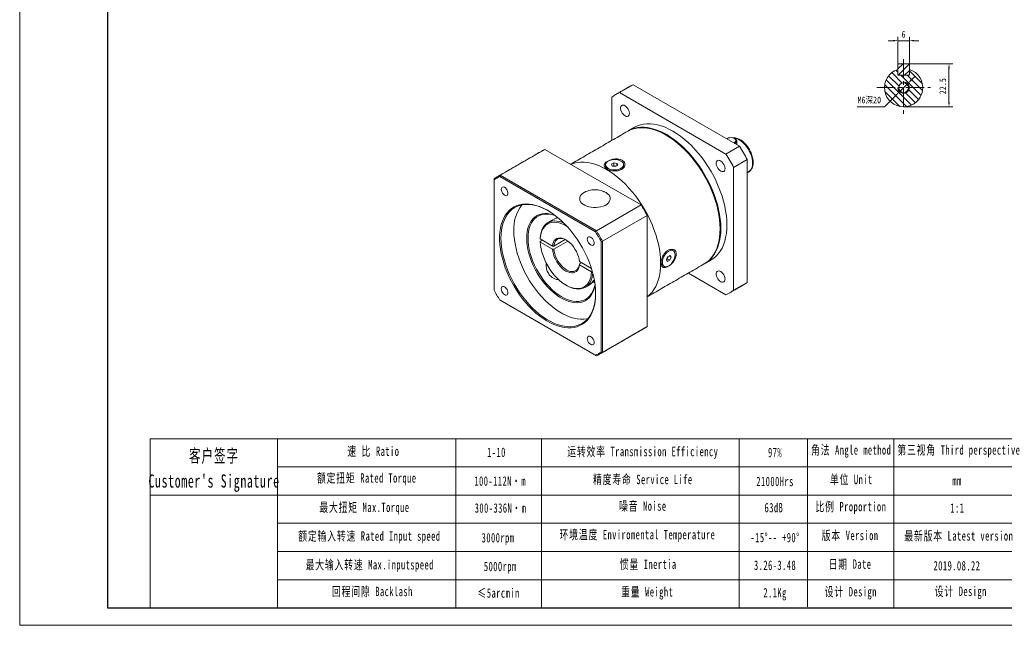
# Model space of a CAD drawing. Header units: millimetres. Extents: x -130 to 642, y -123 to 423.
# Tile 1 of 3: x -130 to 385, y -123 to 193. Entities that reach past the tile are written whole.
import ezdxf

# ---------------------------------------------------------------- set-up
doc = ezdxf.new("R2010")
doc.units = ezdxf.units.MM
doc.header["$LTSCALE"] = 1.5
doc.linetypes.add('CENTER', pattern=[10.16, 6.35, -1.27, 1.27, -1.27])
doc.layers.get('0').update_dxf_attribs({"lineweight": 18})
for name, color, linetype, lineweight in [('3中心线层', 1, 'CENTER', 18), ('5剖面线层', 2, 'Continuous', 18), ('7标注层', 4, 'Continuous', 18), ('SLD-0', 7, 'Continuous', 18), ('图框_外框线', 7, 'Continuous', 18)]:
    doc.layers.add(name, color=color, linetype=linetype, lineweight=lineweight)
doc.styles.add('TH_GBDIM', font='txt', dxfattribs={"width": 0.8})
doc.styles.add('标准', font='txt', dxfattribs={"width": 0.667})
doc.dimstyles.new('TH_GBDIM', dxfattribs={"dimtxt": 3.5, "dimasz": 2.5, "dimexe": 2, "dimexo": 0, "dimgap": 1.5, "dimtad": 1, "dimdec": 1, "dimdsep": 46, "dimtxsty": 'TH_GBDIM', "dimcen": 2.5, "dimdle": 5, "dimclrd": 4, "dimclre": 4, "dimclrt": 3, "dimadec": 0, "dimazin": 2, "dimtfac": 0.714286, "dimtdec": 1, "dimtmove": 0, "dimatfit": 3, "dimfxl": 1, "dimtolj": 1, "dimarcsym": 0})

# ---------------------------------------------------------------- blocks, each defined once
blk = doc.blocks.new('*X8')
at = {"layer": '7标注层', "transparency": 16777216}
for points in [[(326.7, 182.76), (326.7, 181.92), (329.2, 182.34)], [(337.7, 182.76), (337.7, 181.92), (335.2, 182.34)]]:
    blk.add_hatch(color=4, dxfattribs=at).paths.add_polyline_path(points, flags=0)
at = {"layer": '7标注层', "color": 4, "transparency": 16777216}
for p, q in [((326.7, 182.34), (324.2, 182.34)), ((329.2, 169.9), (329.2, 184.34)), ((329.2, 182.34), (335.2, 182.34)), ((335.2, 169.9), (335.2, 184.34)), ((337.7, 182.34), (340.2, 182.34))]:
    blk.add_line(p, q, dxfattribs=at)
at = {"layer": '7标注层', "color": 3, "transparency": 16777216, "insert": (332.2, 185.59), "char_height": 3.5, "width": 3.1733, "attachment_point": 5, "style": 'TH_GBDIM'}
blk.add_mtext('6', dxfattribs=at)
blk = doc.blocks.new('*X9')
at = {"layer": '7标注层', "transparency": 16777216}
for points in [[(355.5, 167.8), (356.34, 167.8), (355.92, 170.3)], [(355.5, 150.3), (356.34, 150.3), (355.92, 147.8)]]:
    blk.add_hatch(color=4, dxfattribs=at).paths.add_polyline_path(points, flags=0)
at = {"layer": '7标注层', "color": 4, "transparency": 16777216}
for p, q in [((334.8, 170.3), (357.92, 170.3)), ((355.92, 167.8), (355.92, 150.3)), ((332.2, 147.8), (357.92, 147.8))]:
    blk.add_line(p, q, dxfattribs=at)
at = {"layer": '7标注层', "color": 3, "transparency": 16777216, "insert": (352.67, 158.55), "char_height": 3.5, "width": 15.0267, "attachment_point": 5, "rotation": 90, "style": 'TH_GBDIM'}
blk.add_mtext('22.5', dxfattribs=at)
blk = doc.blocks.new('*X30')
at = {"layer": '7标注层', "transparency": 16777216}
for points in [[(335.81, 161.97), (336.39, 161.38), (334.33, 159.91)], [(328, 154.22), (328.59, 153.63), (330.07, 155.69)]]:
    blk.add_hatch(color=4, dxfattribs=at).paths.add_polyline_path(points, flags=0)
at = {"layer": '7标注层', "color": 4, "transparency": 16777216}
for p, q in [((334.33, 159.91), (330.07, 155.69)), ((336.1, 161.68), (337.87, 163.44)), ((322.13, 147.8), (328.3, 153.92)), ((307.93, 147.8), (322.13, 147.8))]:
    blk.add_line(p, q, dxfattribs=at)
at = {"layer": '7标注层', "color": 3, "transparency": 16777216, "insert": (314.28, 151.19), "char_height": 3.5, "width": 23.3956, "attachment_point": 5, "style": 'TH_GBDIM'}
blk.add_mtext('M6深20', dxfattribs=at)

msp = doc.modelspace()

# ---------------------------------------------------------------- hatches: boundary and pattern name
at = {"layer": '5剖面线层'}
h = msp.add_hatch(dxfattribs=at)
h.set_pattern_fill('ANSI31', color=256, style=0, pattern_type=0)
h.set_pattern_definition([(45, (0, 0), (-1.683798, 1.683798), [])])
h.paths.add_polyline_path([(332.198693, 164.300317), (334.798693, 164.300317), (335.198693, 164.700317), (335.198693, 167.383323), (335.198693, 169.900317), (334.798693, 170.300317), (332.198693, 170.300317)], flags=0)
h.paths.add_polyline_path([(332.198693, 170.300317), (329.598693, 170.300317), (329.198693, 169.900317), (329.198693, 164.700317), (329.598693, 164.300317), (332.198693, 164.300317)], flags=0)
h = msp.add_hatch(dxfattribs=at)
h.set_pattern_fill('ANSI31', color=256, style=0, pattern_type=0)
h.set_pattern_definition([(135, (0, 0), (-1.683798, -1.683798), [])])
edge = h.paths.add_edge_path(flags=0)
edge.add_line((335.198693, 157.800317), (342.198693, 157.800317))
edge.add_arc((332.198693, 157.800317), 10.000001, 0.00000295, 72.54238789)
edge.add_line((335.198694, 167.339709), (335.198693, 164.300317))
edge.add_line((335.198693, 164.300317), (332.198693, 164.300317))
edge.add_line((332.198693, 164.300317), (332.198693, 160.800317))
edge.add_arc((332.198693, 157.800317), 3, 0, 89.99999966, ccw=False)
edge = h.paths.add_edge_path(flags=0)
edge.add_arc((332.198693, 157.800317), 3, -89.99999966, 0, ccw=False)
edge.add_line((332.198693, 154.800317), (332.198693, 147.800317))
edge.add_arc((332.198693, 157.800317), 10, 270.00000034, 360)
edge.add_line((342.198693, 157.800317), (335.198693, 157.800317))
edge = h.paths.add_edge_path(flags=0)
edge.add_line((329.198693, 157.800317), (322.198693, 157.800317))
edge.add_arc((332.198693, 157.800317), 10, 180.00000034, 269.99999966)
edge.add_line((332.198693, 147.800317), (332.198693, 154.800317))
edge.add_arc((332.198693, 157.800317), 3, 180, 269.99999966, ccw=False)
edge = h.paths.add_edge_path(flags=0)
edge.add_arc((332.198693, 157.800317), 2.5, 90.00000034, 180, ccw=False)
edge.add_line((332.198693, 160.300317), (332.198693, 164.300317))
edge.add_line((332.198693, 164.300317), (329.198693, 164.300317))
edge.add_line((329.198693, 164.300317), (329.198693, 167.339709))
edge.add_arc((332.198694, 157.800317), 10.000001, 107.45760608, 179.99999705)
edge.add_line((322.198693, 157.800317), (329.698693, 157.800317))
edge = h.paths.add_edge_path(flags=0)
edge.add_line((332.198693, 160.800317), (332.198693, 160.300317))
edge.add_arc((332.198693, 157.800317), 2.5, 0, 89.99999966, ccw=False)
edge.add_line((334.698693, 157.800317), (335.198693, 157.800317))
edge.add_arc((332.198693, 157.800317), 3, 0.00000034, 89.99999966)
edge = h.paths.add_edge_path(flags=0)
edge.add_line((335.198693, 157.800317), (334.698693, 157.800317))
edge.add_arc((332.198693, 157.800317), 2.5, 270.00000034, 359.99999966, ccw=False)
edge.add_line((332.198693, 155.300317), (332.198693, 154.800317))
edge.add_arc((332.198693, 157.800317), 3, 270.00000034, 360)
edge = h.paths.add_edge_path(flags=0)
edge.add_line((329.698693, 157.800317), (329.198693, 157.800317))
edge.add_arc((332.198693, 157.800317), 3, 180.00000034, 269.99999966)
edge.add_line((332.198693, 154.800317), (332.198693, 155.300317))
edge.add_arc((332.198693, 157.800317), 2.5, 180, 269.99999966, ccw=False)

# ---------------------------------------------------------------- linework, layer by layer
at = {"color": 7, "linetype": 'Continuous', "lineweight": 15}
for p, q in [((329.598693, 170.300317), (329.198693, 169.900317)), ((329.198693, 164.700317), (329.198693, 169.900317)), ((329.598693, 170.300317), (334.798693, 170.300317)), ((335.198693, 169.900317), (334.798693, 170.300317)), ((335.198693, 169.900317), (335.198693, 164.700317)), ((329.198693, 167.383323), (329.198693, 164.300317)), ((329.198693, 164.700317), (329.598693, 164.300317)), ((334.798693, 164.300317), (335.198693, 164.700317)), ((335.198693, 164.300317), (335.198693, 167.383323)), ((335.198693, 164.300317), (329.198693, 164.300317)), ((329.598693, 164.300317), (334.798693, 164.300317)), ((183.75986, 155.226082), (190.830928, 159.308123)), ((183.75986, 155.226082), (239.348752, 123.135298)), ((190.830928, 159.308123), (246.41982, 127.217339)), ((179.734502, 130.253941), (179.734502, 152.901537)), ((240.12142, 131.257219), (239.771601, 131.055273)), ((243.448556, 128.932612), (243.798375, 129.134558)), ((244.081217, 128.64466), (243.798375, 129.134558)), ((244.959898, 129.869272), (244.959898, 128.060134)), ((121.378282, 112.045953), (144.712803, 125.516685)), ((169.835004, 111.013947), (144.712803, 125.516685)), ((246.41982, 127.217339), (239.348752, 123.135298)), ((244.081217, 128.64466), (244.014288, 128.606022)), ((244.081217, 128.64466), (244.081217, 128.567384)), ((179.475682, 117.804004), (180.700426, 118.511034)), ((180.700426, 118.511034), (182.373458, 118.252243)), ((180.700426, 116.959604), (180.700426, 118.511034)), ((243.374112, 116.163172), (250.44518, 120.245212)), ((250.44518, 120.245212), (250.44518, 56.05321)), ((176.433713, 117.545212), (176.433713, 116.822572)), ((179.923969, 116.838183), (179.475682, 117.804004)), ((181.597002, 116.579392), (179.923969, 116.838183)), ((180.370455, 116.769116), (180.700426, 116.959604)), ((180.700426, 116.959604), (181.536942, 116.830209)), ((181.536942, 116.830209), (181.926972, 116.769877)), ((182.821746, 117.286422), (181.597002, 116.579392)), ((182.373458, 118.252243), (182.821746, 117.286422)), ((182.373458, 117.02763), (182.373458, 118.252243)), ((185.863714, 117.545212), (185.863714, 116.822572)), ((243.374112, 116.163172), (243.374112, 51.97117)), ((251.141135, 113.7435), (251.202129, 113.777863)), ((118.216212, 110.219935), (118.216212, 109.656179)), ((118.216212, 109.656179), (118.216212, 51.946898)), ((171.134425, 82.505866), (121.159432, 111.355816)), ((121.378282, 112.045953), (171.622685, 83.040476)), ((194.957206, 96.511209), (169.835004, 111.013947)), ((194.957206, 96.511209), (171.622685, 83.040476)), ((150.90369, 90.393455), (150.824612, 89.651784)), ((174.784755, 77.563611), (198.119276, 91.034343)), ((198.119276, 62.024151), (198.119276, 91.034343)), ((142.275983, 77.5253), (143.336872, 78.137738)), ((148.657245, 75.066353), (142.276461, 78.749901)), ((149.366229, 75.06527), (155.340402, 78.514087)), ((156.717474, 77.675972), (149.366229, 73.432188)), ((174.077647, 19.698778), (174.077647, 77.408059)), ((174.784755, 77.563611), (174.784755, 19.543227)), ((142.276461, 77.116819), (148.657245, 73.433271)), ((169.0605, 63.287804), (162.728492, 66.943194)), ((208.208241, 67.848387), (208.820613, 69.426713)), ((208.820613, 66.977091), (208.208241, 67.848387)), ((208.701855, 68.459708), (208.371414, 68.268949)), ((209.00804, 69.248871), (208.701855, 68.459708)), ((208.701855, 68.459708), (210.045358, 67.684121)), ((208.820613, 69.426713), (210.045358, 70.133743)), ((210.045358, 67.684121), (208.820613, 66.977091)), ((209.151054, 69.617473), (209.00804, 69.248871)), ((209.596896, 69.874853), (210.65773, 69.262447)), ((210.045358, 70.133743), (210.65773, 69.262447)), ((210.65773, 69.262447), (210.045358, 67.684121)), ((162.726618, 65.7194), (163.787506, 66.331838)), ((162.728492, 65.310113), (169.109277, 61.626564)), ((198.119276, 33.01396), (198.119276, 62.024151)), ((170.046321, 57.002521), (170.565172, 57.302047)), ((239.348752, 49.646625), (219.73258, 60.9708)), ((170.072118, 56.258354), (170.795178, 55.936655)), ((250.44518, 56.05321), (243.374112, 51.97117)), ((121.159432, 46.849092), (171.134425, 17.999142)), ((171.622685, 17.71721), (121.378282, 46.722686)), ((198.119276, 33.01396), (174.784755, 19.543227))]:
    msp.add_line(p, q, dxfattribs=at)
for p, q in [((4.982018, -25.595013), (4.982018, -113.848191)), ((98.135635, -25.595013), (98.135635, -113.848191))]:
    msp.add_line(p, q)
for points in [[(188.852403, 144.41096), (188.780203, 143.792677), (188.568144, 143.296603), (188.229547, 142.953905), (187.785688, 142.78612), (187.264458, 142.803789), (186.698605, 143.005801), (186.123685, 143.379463), (185.575823, 143.901298), (185.089443, 144.538515), (184.695107, 145.251076), (184.417588, 145.994211), (184.274331, 146.721221), (184.274331, 147.38643), (184.417588, 147.948039), (184.695107, 148.370757), (185.089443, 148.628028), (185.575823, 148.703682), (186.123685, 148.592967), (186.698605, 148.302844), (187.264458, 147.851535), (187.785688, 147.267405), (188.229547, 146.587149), (188.568144, 145.853516), (188.780203, 145.112604), (188.852403, 144.41096)], [(228.017146, 65.753378), (228.018772, 65.754316), (229.394598, 66.666511), (230.661496, 67.750579), (231.813014, 69.000998), (232.843282, 70.411393), (233.74705, 71.974581), (234.519711, 73.682596), (235.157331, 75.526731), (235.656658, 77.497591), (236.01515, 79.585133), (236.230977, 81.778719), (236.303043, 84.067171), (236.230977, 86.438828), (236.01515, 88.881603), (235.656658, 91.38305), (235.157331, 93.930421), (234.519711, 96.510737), (233.74705, 99.110847), (232.843282, 101.717502), (231.813014, 104.317421), (230.661496, 106.897353), (229.394598, 109.444152), (228.018772, 111.94484), (226.54103, 114.386675), (224.968903, 116.757214), (223.310403, 119.044376), (221.57398, 121.236507), (219.768482, 123.322436), (217.903111, 125.291534), (215.987371, 127.133766), (214.031026, 128.839744), (212.044043, 130.400777), (210.036548, 131.80891), (208.018771, 133.056967), (206.000995, 134.138585), (203.993499, 135.048256), (202.006516, 135.781346), (200.050172, 136.334115), (198.134431, 136.70375), (196.269061, 136.888364), (194.463563, 136.887017), (192.727141, 136.699717), (191.068639, 136.32742), (189.496514, 135.772019), (188.020397, 135.037287)], [(188.197956, 135.137985), (188.372326, 135.240451), (189.850068, 135.976121), (191.422193, 136.531522), (193.080695, 136.90382), (194.817118, 137.091119), (196.622615, 137.092466), (198.487986, 136.907852), (200.403726, 136.538218), (202.360071, 135.985448), (204.347053, 135.252359), (206.354549, 134.342688), (208.372325, 133.261069), (210.390102, 132.013012), (212.397597, 130.604879), (214.38458, 129.043847), (216.340925, 127.337868), (218.256665, 125.495637), (220.122036, 123.526539), (221.927534, 121.440609), (223.663957, 119.248478), (225.322457, 116.961316), (226.894584, 114.590777), (228.372326, 112.148942), (229.748152, 109.648254), (231.01505, 107.101456), (232.166568, 104.521523), (233.196836, 101.921605), (234.100604, 99.314949), (234.873265, 96.714839), (235.510885, 94.134524), (236.010212, 91.587153), (236.368704, 89.085705), (236.584531, 86.64293), (236.656597, 84.271273)], [(191.555931, 137.078307), (193.032048, 137.813039), (194.604173, 138.36844), (196.262675, 138.740738), (197.999098, 138.928038), (199.804595, 138.929384), (201.669966, 138.744771), (203.585706, 138.375136), (205.542051, 137.822366), (207.529034, 137.089277), (209.536529, 136.179606), (211.554305, 135.097987), (213.572083, 133.84993), (215.579577, 132.441797), (217.56656, 130.880765), (219.522906, 129.174786), (221.438645, 127.332555), (223.304017, 125.363457), (225.109514, 123.277527), (226.845937, 121.085396), (228.504438, 118.798234), (230.076565, 116.427695), (231.554306, 113.98586), (232.930132, 111.485172), (234.197031, 108.938374), (235.348548, 106.358441), (236.378816, 103.758523), (237.282584, 101.151867), (238.055245, 98.551757), (238.692865, 95.971442), (239.192192, 93.424071), (239.550684, 90.922623), (239.766512, 88.479848), (239.838577, 86.108191)], [(243.798375, 129.134558), (244.241862, 129.47656), (244.500477, 129.876838), (244.553273, 130.302965), (244.395968, 130.720417), (244.041304, 131.095373), (243.518018, 131.397459), (242.868505, 131.602202), (242.145379, 131.693012), (241.407226, 131.662534), (240.713849, 131.513239), (240.12142, 131.257219)], [(253.273604, 118.356311), (253.20163, 119.559919), (252.987176, 120.822123), (252.634605, 122.11723), (252.151097, 123.418873), (251.546492, 124.700556), (250.8331, 125.936187), (250.025444, 127.100612), (249.139963, 128.170127), (248.194686, 129.122959), (247.208853, 129.939712), (246.202536, 130.603759), (245.196218, 131.101582), (244.210386, 131.423047), (243.265108, 131.561608), (243.016933, 131.567194)], [(244.081561, 131.093684), (244.557973, 130.735203), (244.857675, 130.317511), (244.959898, 129.869272), (244.857677, 129.421034), (244.557971, 129.003339), (244.081217, 128.64466)], [(205.190345, 66.106192), (205.118279, 68.477849), (204.902451, 70.920624), (204.54396, 73.422072), (204.044633, 75.969443), (203.407013, 78.549758), (202.634352, 81.149868), (201.730584, 83.756524), (200.700316, 86.356442), (199.548798, 88.936375), (198.281899, 91.483173), (196.906073, 93.983861), (195.428332, 96.425697), (193.856205, 98.796235), (192.197705, 101.083397), (190.461282, 103.275528), (188.655784, 105.361458), (186.790413, 107.330556), (184.874673, 109.172787), (182.918327, 110.878766), (180.931344, 112.439798), (178.92385, 113.847931), (176.906073, 115.095988), (174.888296, 116.177607), (172.880801, 117.087278), (170.893818, 117.820367), (168.937473, 118.373137), (167.021733, 118.742772), (165.156362, 118.927385), (163.350865, 118.926039), (161.614443, 118.738739), (159.955941, 118.366442), (158.383816, 117.81104), (158.199089, 117.731219)], [(198.119277, 48.584594), (198.281899, 48.705533), (199.548798, 49.789601), (200.700316, 51.040019), (201.730584, 52.450415), (202.634352, 54.013602), (203.407013, 55.721618), (204.044633, 57.565753), (204.54396, 59.536613), (204.902451, 61.624155), (205.118279, 63.817741), (205.190345, 66.106192), (205.118279, 68.477849), (204.902451, 70.920624), (204.54396, 73.422072), (204.044633, 75.969443), (203.407013, 78.549758), (202.634352, 81.149868), (201.730584, 83.756524), (200.700316, 86.356442), (199.548798, 88.936375), (198.281899, 91.483173), (196.906073, 93.983861), (195.428332, 96.425697), (193.856205, 98.796235), (192.197705, 101.083397), (190.461282, 103.275528), (188.655784, 105.361458), (186.790413, 107.330556), (184.874673, 109.172787), (182.918327, 110.878766), (180.931344, 112.439798), (178.92385, 113.847931), (176.906073, 115.095988), (174.888296, 116.177607), (172.880801, 117.087278), (170.893818, 117.820367), (168.937473, 118.373137), (167.021733, 118.742772), (165.156362, 118.927385), (163.350865, 118.926039), (161.614443, 118.738739), (159.955941, 118.366442), (158.383816, 117.81104), (158.199089, 117.731219)], [(182.369045, 114.916048), (183.289279, 115.119971), (184.11596, 115.42989), (184.812957, 115.832258), (185.34981, 116.30949), (185.703054, 116.84073), (185.857252, 117.402758), (185.805664, 117.971013), (185.550546, 118.520658), (185.103045, 119.027672), (184.482722, 119.469895), (183.716687, 119.828), (182.838419, 120.086336), (181.886302, 120.233613), (180.90195, 120.263393), (179.928382, 120.174377), (179.008149, 119.970453), (178.181468, 119.660535), (177.484471, 119.258167), (176.947618, 118.780934), (176.594373, 118.249695), (176.440176, 117.687666), (176.491763, 117.119412), (176.746881, 116.569766), (177.194382, 116.062753), (177.814705, 115.62053), (178.58074, 115.262425), (179.459008, 115.004089), (180.411125, 114.856812), (181.395478, 114.827031), (182.369045, 114.916048)], [(238.852403, 115.546575), (238.780204, 114.928291), (238.568144, 114.432218), (238.229546, 114.08952), (237.785687, 113.921735), (237.264457, 113.939403), (236.698604, 114.141416), (236.123686, 114.515077), (235.575824, 115.036912), (235.089444, 115.674129), (234.695106, 116.386691), (234.417589, 117.129825), (234.274329, 117.856837), (234.274329, 118.522046), (234.417589, 119.083653), (234.695106, 119.506371), (235.089444, 119.763642), (235.575824, 119.839296), (236.123686, 119.728581), (236.698604, 119.438458), (237.264457, 118.987149), (237.785687, 118.40302), (238.229546, 117.722763), (238.568144, 116.989131), (238.780204, 116.248217), (238.852403, 115.546575)], [(181.887845, 116.74729), (181.722739, 116.793799), (181.536942, 116.830209)], [(121.879163, 104.669132), (121.957699, 104.022095), (122.186332, 103.341871), (122.544744, 102.688906), (123.001091, 102.121215), (123.514824, 101.68924), (124.040293, 101.431367), (124.530814, 101.370503), (124.942794, 101.512062), (125.239631, 101.843465), (125.394951, 102.335263), (125.394951, 102.943758), (125.239631, 103.614884), (124.942794, 104.289007), (124.530814, 104.906228), (124.040293, 105.411709), (123.514824, 105.760528), (123.001091, 105.921697), (122.544744, 105.880893), (122.186332, 105.641741), (121.957699, 105.225492), (121.879163, 104.669132)], [(172.740261, 95.294476), (171.467663, 95.181855), (170.180248, 95.188538), (168.911366, 95.314355), (167.693873, 95.556044), (166.559306, 95.907348), (165.537048, 96.359167), (164.653577, 96.899801), (163.931772, 97.515246), (163.390328, 98.189563), (163.043268, 98.905287), (162.899579, 99.643881), (162.962986, 100.386216), (163.231846, 101.113068), (163.699196, 101.805609), (164.352929, 102.445904), (165.176115, 103.017369), (166.147434, 103.505204), (166.205275, 103.529599)], [(175.586057, 103.529599), (175.758923, 103.455304), (176.714888, 102.957464), (177.520139, 102.377545), (178.153818, 101.730566), (178.599514, 101.033284), (178.845688, 100.30376), (178.885957, 99.560885), (178.719284, 98.823903), (178.349982, 98.111897), (177.787618, 97.443312), (177.046755, 96.83546), (176.146582, 96.304086), (175.110415, 95.862954), (173.965086, 95.523486), (172.740261, 95.294476)], [(171.24922, 50.186235), (171.177328, 48.035472), (170.962065, 45.980032), (170.604662, 44.03169), (170.107167, 42.201606), (169.472432, 40.50026), (168.704088, 38.937401), (167.806541, 37.521977), (166.784929, 36.262098), (165.645104, 35.164979), (164.393595, 34.236905), (163.037571, 33.483194), (161.584799, 32.908158), (160.0436, 32.515097), (158.422803, 32.306257), (156.73169, 32.282836), (154.979949, 32.444971), (153.177613, 32.791728), (151.335006, 33.321126), (149.462682, 34.030129), (147.571365, 34.914679), (145.67189, 35.969704), (143.775136, 37.189168), (141.891967, 38.56608), (140.03317, 40.092559), (138.209392, 41.759855), (136.43108, 43.558422), (134.708419, 45.477957), (133.051277, 47.507466), (131.469146, 49.635325), (129.971087, 51.849342), (128.565682, 54.136837), (127.260981, 56.484708), (126.064458, 58.879506), (124.982965, 61.307514), (124.022697, 63.754826), (123.189156, 66.207422), (122.487113, 68.651256), (121.920591, 71.072328), (121.492837, 73.456771), (121.206299, 75.790926), (121.062618, 78.061425), (121.062618, 80.255262), (121.206299, 82.35987), (121.492837, 84.363196), (121.920591, 86.253764), (122.487113, 88.020744), (123.189156, 89.654016), (124.022697, 91.144226), (124.982965, 92.482836), (126.064458, 93.662179), (127.260981, 94.675501), (128.565682, 95.516997), (129.971087, 96.181846), (131.469146, 96.666242), (133.051277, 96.967408), (134.708419, 97.083622), (136.43108, 97.014215), (138.209392, 96.759587), (140.03317, 96.321194), (141.891967, 95.701551), (143.775136, 94.904204), (145.67189, 93.933722), (147.571365, 92.79566), (149.462682, 91.496542), (151.335006, 90.043806), (153.177613, 88.445774), (154.979949, 86.7116), (156.73169, 84.851216), (158.422803, 82.875279), (160.0436, 80.795106), (161.584799, 78.622613), (163.037571, 76.370244), (164.393595, 74.050899), (165.645104, 71.677865), (166.784929, 69.264733), (167.806541, 66.825326), (168.704088, 64.373616), (169.472432, 61.923645), (170.107167, 59.48945), (170.604662, 57.08497), (170.962065, 54.72398), (171.177328, 52.420002), (171.24922, 50.186235)], [(146.328384, 93.55917), (145.552539, 93.986774), (143.662213, 94.910447), (141.788544, 95.657897), (139.942525, 96.224742), (138.134992, 96.607651), (136.37655, 96.804379), (134.677521, 96.813771), (133.047873, 96.635773), (131.497169, 96.271428), (130.034512, 95.722875), (128.668483, 94.993334), (127.407099, 94.087084), (126.257765, 93.009445), (125.227222, 91.76674), (124.321518, 90.366263), (123.545968, 88.816232), (122.905125, 87.125743), (122.402751, 85.304715), (122.041789, 83.363838), (121.824364, 81.314497), (121.751745, 79.168724), (121.824364, 76.939106), (122.041789, 74.638732), (122.402751, 72.281097), (122.905125, 69.88004), (123.545968, 67.449649), (124.321518, 65.004187), (125.227222, 62.558008), (126.257765, 60.125463), (127.407099, 57.72083), (128.668483, 55.358218), (130.034512, 53.051493), (131.497169, 50.814191), (133.047873, 48.659444), (134.677521, 46.599893), (136.37655, 44.647627), (138.134992, 42.814103), (139.942525, 41.11008), (141.788544, 39.545553), (143.662213, 38.129711), (145.552539, 36.870861), (147.448427, 35.776388), (149.338753, 34.852714), (151.212423, 34.105264), (153.058441, 33.538423), (154.865974, 33.155512), (156.624415, 32.958784), (158.323445, 32.949391), (159.953094, 33.12739), (161.503797, 33.491734), (162.966454, 34.040287), (164.332482, 34.769829), (165.593867, 35.676079), (166.743202, 36.753718), (167.773745, 37.996423), (168.679449, 39.396899), (169.454997, 40.946931), (170.09584, 42.63742), (170.598215, 44.458447), (170.959176, 46.399326), (171.176603, 48.448665), (171.248593, 50.391423)], [(135.186772, 79.168722), (135.25936, 80.993269), (135.476543, 82.719316), (135.836566, 84.332968), (136.336536, 85.821231), (136.972424, 87.172124), (137.739114, 88.374768), (138.630431, 89.419482), (139.639196, 90.297855), (140.757291, 91.002813), (141.975712, 91.528683), (143.284649, 91.871227), (144.673564, 92.027689), (146.131274, 91.996811), (147.646041, 91.77884), (149.20567, 91.375529), (149.979671, 91.112203)], [(150.189754, 90.952393), (149.974921, 91.026463), (148.415929, 91.465967), (146.899658, 91.719009), (145.438672, 91.783495), (144.045077, 91.658886), (142.730422, 91.346217), (141.5056, 90.84808), (140.38076, 90.168601), (139.365224, 89.313411), (138.467407, 88.289594), (137.694744, 87.105639), (137.053643, 85.771353), (136.549417, 84.297791), (136.186238, 82.697167), (135.967121, 80.982742), (135.893881, 79.168722)], [(142.275983, 79.158382), (142.425488, 80.730915), (142.724435, 82.19002), (143.169541, 83.519687), (143.755926, 84.705329), (144.477155, 85.733936), (145.325315, 86.594225), (146.291103, 87.276755), (147.363919, 87.774038), (148.531994, 88.080621), (149.782515, 88.193137), (151.101758, 88.110353), (152.475252, 87.833176), (153.887926, 87.36465), (154.655839, 87.036468)], [(156.279007, 85.349366), (154.989871, 86.087086), (153.591573, 86.724628), (152.21629, 87.181064), (150.879081, 87.451395), (149.594594, 87.532659), (148.376893, 87.42397), (147.239317, 87.126516), (146.194324, 86.643555), (145.253358, 85.980376), (144.426725, 85.144242), (143.723478, 84.144311), (143.151319, 82.991535), (142.716515, 81.698536), (142.423828, 80.279478), (142.276461, 78.749901)], [(128.469258, 83.046661), (128.541877, 80.817043), (128.759302, 78.516669), (129.120263, 76.159034), (129.622638, 73.757977), (130.263481, 71.327587), (131.03903, 68.882125), (131.944734, 66.435945), (132.975277, 64.0034), (134.124611, 61.598768), (135.385995, 59.236155), (136.752025, 56.92943), (138.214681, 54.692129), (139.765385, 52.537381), (141.395034, 50.47783), (143.094063, 48.525565), (144.852504, 46.69204), (146.660038, 44.988017), (148.506056, 43.42349), (150.379725, 42.007648), (152.270051, 40.748799), (154.16594, 39.654326), (156.056265, 38.730652), (157.929935, 37.983201), (159.775953, 37.41636), (161.583486, 37.03345), (163.341928, 36.836721), (165.040958, 36.827328), (166.670606, 37.005327), (167.03255, 37.072277)], [(236.656597, 84.271273), (236.584531, 81.982822), (236.368704, 79.789235), (236.010212, 77.701694), (235.510885, 75.730834), (234.873265, 73.886698), (234.100604, 72.178683), (233.196836, 70.615496), (232.166568, 69.2051), (231.01505, 67.954682), (229.748152, 66.870613), (228.372326, 65.958419), (228.193142, 65.856783)], [(239.838577, 86.108191), (239.766512, 83.81974), (239.550684, 81.626154), (239.192192, 79.538612), (238.692865, 77.567752), (238.055245, 75.723617), (237.282584, 74.015601), (236.378816, 72.452414), (235.348548, 71.042018), (234.197031, 69.7916), (232.930132, 68.707532), (231.554306, 67.795337), (231.552681, 67.794398)], [(170.955514, 54.777041), (170.599424, 53.186069), (170.099455, 51.697806), (169.463566, 50.346914), (168.696877, 49.144269), (167.805561, 48.099554), (166.796795, 47.221182), (165.6787, 46.516224), (164.460279, 45.990355), (163.151342, 45.64781), (161.762427, 45.491348), (160.304717, 45.522226), (158.78995, 45.740198), (157.23032, 46.143508), (155.638385, 46.728908), (154.026963, 47.491687), (152.409028, 48.425701), (150.797606, 49.523431), (149.20567, 50.77604), (147.646041, 52.173439), (146.131274, 53.704381), (144.673564, 55.356538), (143.284649, 57.116607), (141.975712, 58.970419), (140.757291, 60.903047), (139.639196, 62.898931), (138.630431, 64.941998), (137.739114, 67.015805), (136.972424, 69.103651), (136.336536, 71.188725), (135.836566, 73.25424), (135.476543, 75.283567), (135.25936, 77.260367), (135.186772, 79.168722)], [(135.893881, 79.168722), (135.967121, 77.270141), (136.186238, 75.302729), (136.549417, 73.282787), (137.053643, 71.227058), (137.694744, 69.152572), (138.467407, 67.076519), (139.365224, 65.016106), (140.38076, 62.988402), (141.5056, 61.010211), (142.730422, 59.097923), (144.045077, 57.267387), (145.438672, 55.533768), (146.899658, 53.911435), (148.415929, 52.413828), (149.974921, 51.053358), (151.563717, 49.841298), (153.169149, 48.787691), (154.777916, 47.901268), (156.376687, 47.189376), (157.952214, 46.657911), (159.49144, 46.311278), (160.981613, 46.152351), (162.410384, 46.182444), (163.765914, 46.401309), (165.036969, 46.807133), (166.213019, 47.396552), (167.284317, 48.164682), (168.241987, 49.10516), (169.078094, 50.210191), (169.785708, 51.470618), (170.358966, 52.875998), (170.793119, 54.414686), (170.92218, 55.038887)], [(148.657245, 75.066353), (148.836804, 76.144389), (149.164376, 77.09384), (149.632888, 77.894209), (150.232227, 78.528217), (150.949453, 78.982177), (151.769081, 79.24629), (152.67342, 79.314851), (153.642943, 79.186382), (154.656721, 78.863656), (155.692868, 78.353641), (156.729016, 77.667346), (157.742794, 76.819588), (158.712318, 75.828669), (159.616656, 74.715981), (160.436285, 73.505545), (161.153511, 72.223494), (161.752849, 70.897504), (162.221362, 69.556202), (162.548933, 68.228545), (162.728492, 66.943194)], [(155.904153, 78.229864), (155.065599, 78.632558), (154.105798, 78.939025), (153.187591, 79.062303), (152.33066, 78.999752), (151.553372, 78.752712), (150.872387, 78.326477), (150.302301, 77.730184), (149.855334, 76.976612), (149.541063, 76.081916), (149.366229, 75.06527)], [(166.879162, 78.691185), (166.957699, 78.044147), (167.186331, 77.363925), (167.544744, 76.710959), (168.001092, 76.143268), (168.514824, 75.711293), (169.040295, 75.453419), (169.530813, 75.392557), (169.942794, 75.534115), (170.239632, 75.865518), (170.394951, 76.357316), (170.394951, 76.965811), (170.239632, 77.636937), (169.942794, 78.311059), (169.530813, 78.928282), (169.040295, 79.433761), (168.514824, 79.782582), (168.001092, 79.943749), (167.544744, 79.902946), (167.186331, 79.663794), (166.957699, 79.247545), (166.879162, 78.691185)], [(142.276461, 77.116819), (142.423828, 75.417096), (142.716515, 73.660108), (143.151319, 71.865096), (143.723478, 70.051718), (144.426725, 68.239836), (145.253358, 66.449292), (146.194324, 64.699696), (147.239317, 63.010212), (148.376893, 61.39934), (149.594594, 59.884724), (150.879081, 58.482952), (152.21629, 57.209375), (153.591573, 56.077941), (154.989871, 55.101043), (156.395867, 54.289379), (157.794164, 53.651837), (159.169448, 53.195402), (160.506656, 52.92507), (161.791144, 52.843805), (163.008845, 52.952494), (164.146421, 53.249949), (165.191414, 53.73291), (166.13238, 54.396089), (166.959013, 55.232223), (167.662259, 56.232154), (168.234418, 57.384931), (168.669222, 58.677929), (168.96191, 60.096987), (169.109277, 61.626564)], [(162.728492, 65.310113), (162.548933, 64.232077), (162.221362, 63.282626), (161.752849, 62.482257), (161.153511, 61.848248), (160.436285, 61.394288), (159.616656, 61.130176), (158.712318, 61.061614), (157.742794, 61.190083), (156.729016, 61.512809), (155.692868, 62.022825), (154.656721, 62.709119), (153.642943, 63.556877), (152.67342, 64.547796), (151.769081, 65.660485), (150.949453, 66.870919), (150.232227, 68.152971), (149.632888, 69.478962), (149.164376, 70.820263), (148.836804, 72.147921), (148.657245, 73.433271)], [(149.366229, 73.432188), (149.541063, 72.213683), (149.855334, 70.956137), (150.302301, 69.686508), (150.872387, 68.432008), (151.553372, 67.219524), (152.33066, 66.075046), (153.187591, 65.023103), (154.105798, 64.086244), (155.065599, 63.284548), (156.046423, 62.635198), (157.027247, 62.152112), (157.987048, 61.845646), (158.905254, 61.722367), (159.762185, 61.784919), (160.539473, 62.031958), (161.220458, 62.458193), (161.790544, 63.054486), (162.237512, 63.808058), (162.551782, 64.702754), (162.726618, 65.7194)], [(207.765981, 64.258886), (208.40272, 64.299099), (209.084487, 64.525333), (209.781484, 64.927701), (210.463251, 65.488618), (211.099989, 66.183568), (211.663872, 66.98218), (212.130255, 67.84955), (212.478754, 68.74777), (212.694138, 69.637582), (212.766994, 70.480099), (212.694138, 71.238498), (212.478754, 71.879633), (212.130255, 72.375484), (211.663872, 72.70438), (211.099989, 72.851947), (210.463251, 72.811734), (209.781484, 72.5855), (209.084487, 72.183132), (208.40272, 71.622215), (207.765981, 70.927264), (207.202098, 70.128653), (206.735716, 69.261283), (206.387216, 68.363064), (206.171833, 67.473251), (206.098977, 66.630735), (206.171833, 65.872336), (206.387216, 65.2312), (206.735716, 64.735349), (207.202098, 64.406453), (207.765981, 64.258886)], [(210.4742, 73.213207), (211.038082, 73.065641), (211.164504, 73.000098)], [(209.00804, 69.248871), (209.069404, 69.427987), (209.111795, 69.594809)], [(198.119277, 48.584594), (198.281899, 48.705533), (199.548798, 49.789601), (200.700316, 51.040019), (201.730584, 52.450415), (202.634352, 54.013602), (203.407013, 55.721618), (204.044633, 57.565753), (204.54396, 59.536613), (204.902451, 61.624155), (205.118279, 63.817741), (205.190345, 66.106192)], [(238.852403, 57.808421), (238.780204, 57.190137), (238.568144, 56.694063), (238.229546, 56.351367), (237.785687, 56.183579), (237.264457, 56.201249), (236.698604, 56.40326), (236.123686, 56.776924), (235.575824, 57.298757), (235.089444, 57.935974), (234.695106, 58.648537), (234.417589, 59.391669), (234.274329, 60.118681), (234.274329, 60.783891), (234.417589, 61.345496), (234.695106, 61.768217), (235.089444, 62.025484), (235.575824, 62.101141), (236.123686, 61.990427), (236.698604, 61.700304), (237.264457, 61.248995), (237.785687, 60.664863), (238.229546, 59.984609), (238.568144, 59.250977), (238.780204, 58.510063), (238.852403, 57.808421)], [(169.76448, 60.8647), (169.667357, 60.053755), (169.368412, 58.59465), (168.923305, 57.264983), (168.33692, 56.079342), (167.615691, 55.050734), (166.76753, 54.190446), (165.801744, 53.507915), (164.728927, 53.010632), (163.560851, 52.704049), (162.310332, 52.591533), (160.991088, 52.674318), (159.617594, 52.951493), (158.204919, 53.420021), (156.768563, 54.074758), (156.044182, 54.471083)], [(121.879163, 52.704794), (121.957699, 52.057757), (122.186332, 51.377533), (122.544744, 50.724567), (123.001091, 50.156877), (123.514824, 49.7249), (124.040293, 49.467029), (124.530814, 49.406165), (124.942794, 49.547723), (125.239631, 49.879125), (125.394951, 50.370924), (125.394951, 50.979419), (125.239631, 51.650545), (124.942794, 52.324669), (124.530814, 52.941889), (124.040293, 53.447371), (123.514824, 53.79619), (123.001091, 53.957357), (122.544744, 53.916555), (122.186332, 53.677401), (121.957699, 53.261153), (121.879163, 52.704794)], [(166.879162, 26.726847), (166.957699, 26.079809), (167.186331, 25.399587), (167.544744, 24.746619), (168.001092, 24.178929), (168.514824, 23.746953), (169.040295, 23.489081), (169.530813, 23.428219), (169.942794, 23.569776), (170.239632, 23.901178), (170.394951, 24.392976), (170.394951, 25.001471), (170.239632, 25.672597), (169.942794, 26.346721), (169.530813, 26.963942), (169.040295, 27.469423), (168.514824, 27.818244), (168.001092, 27.97941), (167.544744, 27.938608), (167.186331, 27.699455), (166.957699, 27.283205), (166.879162, 26.726847)]]:
    msp.add_lwpolyline(points, dxfattribs=at)
msp.add_circle((332.198693, 157.800317), 2.5)
msp.add_arc((332.198693, 157.800317), 10, 107.45760312, 72.54239688)
at = {"color": 4}
msp.add_arc((332.198693, 157.800317), 3, 180, 90, dxfattribs=at)
at = {"color": 7, "linetype": 'Continuous', "lineweight": 15}
for centre, radius, start, end in [((191.666603, 136.886588), 19.97132, 113.3224209, 126.68833086), ((198.749685, 140.94372), 19.99895, 113.32577615, 119.99142919), ((152.030995, 109.190569), 17.891283, 114.14433826, 119.99325343), ((158.959268, 72.073869), 103.393183, 27.76877137, 32.2312396), ((151.8882, 67.991829), 103.393183, 27.76877137, 32.2312396), ((178.694421, 117.015745), 2.268946, 184.88396097, 241.72701484), ((181.149731, 114.377327), 2.483256, 81.02934484, 106.53473038), ((183.551222, 117.050925), 2.32374, 299.3006154, 354.36046297), ((248.315837, 117.841571), 4.984416, 305.38468255, 5.92749216), ((128.687792, 95.737404), 17.871701, 114.1419773, 125.86877446), ((128.498597, 95.248594), 17.70045, 114.49611477, 125.51463698), ((170.895665, 92.303378), 12.166667, 97.78935917, 112.67550294), ((170.895665, 92.303378), 12.166667, 67.32449706, 97.78935917), ((148.640985, 84.174962), 20.203258, 142.16000799, 183.20149178), ((116.392493, 47.500607), 92.598343, 28.04306991, 31.95693024), ((93.199301, 34.111449), 91.738232, 28.16148227, 31.83853268), ((93.057972, 34.029874), 92.598343, 28.04306991, 31.95693024), ((210.377949, 70.237527), 2.977237, 88.14737846, 121.85489137), ((207.806417, 66.747325), 2.346024, 174.0136406, 234.67420119), ((206.690729, 70.139666), 2.482629, 313.44306722, 338.97279841), ((163.876705, 60.68217), 7.183591, 305.6863808, 329.18753084), ((199.095302, 95.243925), 91.739085, 208.16149236, 211.83850778), ((231.441875, 67.986363), 19.971598, 293.32249696, 306.68822232), ((238.498215, 72.089992), 19.997708, 300.00289777, 306.68510419), ((187.636613, 47.513116), 17.891667, 300.00142084, 305.86633925), ((163.795349, 34.106225), 17.700286, 294.49604025, 305.5146671), ((164.313063, 34.025952), 17.871923, 294.14205049, 305.86870127)]:
    msp.add_arc(centre, radius, start, end, dxfattribs=at)
for points in [[(188.752801, 158.264814), (181.681733, 154.182774)], [(188.020397, 135.037287), (158.120623, 117.776515)], [(191.555931, 137.078307), (188.373951, 135.241389)], [(244.081561, 131.093684), (243.798673, 131.257046)], [(143.087178, 124.685927), (119.752657, 111.215195)], [(250.445177, 113.340884), (251.202129, 113.777863)], [(121.159432, 111.355816), (121.378282, 112.045953)], [(148.14575, 88.347424), (146.297215, 87.280288)], [(171.134425, 82.505866), (171.622685, 83.040476)], [(142.276461, 78.749901), (142.275983, 79.158382)], [(142.275983, 77.5253), (142.276461, 77.116819)], [(174.077647, 77.408059), (174.784755, 77.563611)], [(149.366229, 75.06527), (148.657245, 75.066353)], [(148.657245, 73.433271), (149.366229, 73.432188)], [(211.790294, 72.638837), (211.164504, 73.000098)], [(228.3707, 65.95748), (231.552681, 67.794398)], [(162.726618, 65.7194), (162.728492, 65.310113)], [(198.119277, 48.493705), (228.017146, 65.753378)], [(206.449887, 64.833257), (207.075677, 64.471996)], [(169.109277, 61.626564), (169.535968, 61.626399)], [(155.690685, 54.675218), (156.044182, 54.471083)], [(165.795631, 53.504383), (167.644165, 54.571519)], [(167.634583, 54.587938), (168.067239, 54.847498)], [(241.426877, 50.689934), (248.497945, 54.771975)], [(121.378282, 46.722686), (121.159432, 46.849092)], [(173.24831, 18.547967), (196.582831, 32.0187)], [(171.622685, 17.71721), (171.134425, 17.999142)], [(174.077647, 19.698778), (174.784755, 19.543227)]]:
    msp.add_open_spline(points, degree=1, dxfattribs=at)
for points, knots in [([(251.120076, 113.752759), (251.302672, 113.855642), (251.733883, 114.098605), (252.295548, 114.660455), (252.806375, 115.388365), (253.191945, 116.243417), (253.45151, 117.211086), (253.552808, 118.071416), (253.571706, 118.806138), (253.547454, 119.566332), (253.426724, 120.58676), (253.150963, 121.825966), (252.749429, 123.074235), (252.230696, 124.309714), (251.604724, 125.511104), (250.882737, 126.657636), (250.077076, 127.729278), (249.200928, 128.707092), (248.267961, 129.573335), (247.29196, 130.311872), (246.287259, 130.906181), (245.268407, 131.3449), (244.257533, 131.599179), (243.444837, 131.690642), (242.993643, 131.624522), (242.856958, 131.604492)], [0, 0, 0, 0, 0.781831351, 1.8463340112, 2.9162833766, 4.008520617, 5.129590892, 6.2749791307, 6.7627453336, 7.3837909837, 8.5481989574, 9.7103825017, 10.8698541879, 12.0269352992, 13.1826092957, 14.3381186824, 15.4945982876, 16.6532088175, 17.8153523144, 18.9822900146, 20.1547324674, 21.3318826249, 22.5076012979, 23.6703378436, 24.1756565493, 24.1756565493, 24.1756565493, 24.1756565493]), ([(186.56554, 117.401131), (186.486686, 117.067281), (186.314742, 116.339312), (185.377126, 115.355264), (183.917656, 114.600467), (182.076321, 114.229369), (180.120043, 114.275925), (178.330281, 114.684523), (176.934625, 115.340755), (176.031182, 116.137863), (175.64307, 117.017054), (175.801441, 117.943579), (176.543065, 118.86621), (177.847739, 119.697609), (179.588791, 120.320572), (181.538445, 120.615958), (183.412635, 120.506615), (184.957182, 120.004367), (186.019836, 119.203921), (186.555605, 118.289351), (186.562508, 117.67224), (186.56554, 117.401131)], [0, 0, 0, 0, 1.2908450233, 2.8147272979, 4.3920989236, 5.98518239, 7.5501608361, 9.0382433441, 10.4265102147, 11.7523202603, 13.0873380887, 14.4907105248, 15.9837241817, 17.5467366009, 19.1392828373, 20.7188077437, 22.2370715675, 23.6570828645, 24.9961320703, 26.3202319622, 27.3577217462, 27.3577217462, 27.3577217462, 27.3577217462]), ([(151.440756, 89.872903), (151.296068, 89.807421), (150.773244, 89.570806), (149.73672, 89.131989), (148.735306, 88.689419), (148.286137, 88.41184), (148.155333, 88.331005)], [0, 0, 0, 0, 0.4122135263, 1.4895222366, 3.0084569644, 3.6325307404, 3.6325307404, 3.6325307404, 3.6325307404]), ([(212.016628, 73.318554), (212.303542, 73.138357), (212.912312, 72.756019), (213.397829, 71.63493), (213.42213, 70.225365), (212.990143, 68.713834), (212.176226, 67.213232), (211.045068, 65.816344), (209.703347, 64.662098), (208.314686, 63.91466), (207.065515, 63.71124), (206.114326, 64.11086), (205.558319, 65.05969), (205.414565, 66.39352), (205.640783, 67.924285), (206.196753, 69.517796), (207.067023, 71.056632), (208.228722, 72.384164), (209.591637, 73.289847), (212.016628, 73.318554), (212.016628, 73.318554)], [0, 0, 0, 0, 1.2860110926, 2.7286377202, 4.0857383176, 5.4006461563, 6.7448380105, 8.1677501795, 9.6778905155, 11.2468144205, 12.8328315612, 14.3925673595, 15.8773711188, 17.262637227, 18.5834843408, 19.9109094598, 21.3048233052, 22.7879677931, 24.3420296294, 27.2350091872, 27.2350091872, 27.2350091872, 27.2350091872]), ([(146.854034, 60.29441), (146.62722, 60.647582), (146.173457, 61.354135), (145.713672, 62.534479), (145.441627, 63.761783), (145.330334, 64.937867), (145.482407, 65.641352), (145.548782, 65.948402)], [0, 0, 0, 0, 1.2274917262, 2.4557155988, 3.7236171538, 4.9906666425, 5.9720315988, 5.9720315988, 5.9720315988, 5.9720315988]), ([(151.844415, 57.567481), (151.717245, 57.555005), (151.106436, 57.495084), (149.89312, 57.836749), (148.378299, 58.62786), (147.397552, 59.563205), (146.942776, 60.175023), (146.854034, 60.29441)], [0, 0, 0, 0, 0.4129304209, 1.9833391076, 3.6431621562, 5.4787219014, 5.9237406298, 5.9237406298, 5.9237406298, 5.9237406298]), ([(170.661155, 56.578549), (170.448413, 56.487653), (169.91889, 56.261407), (169.39126, 56.011172), (169.075611, 55.861472)], [0, 0, 0, 0, 0.6991960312, 1.740322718, 1.740322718, 1.740322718, 1.740322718])]:
    msp.add_open_spline(points, degree=3, knots=knots, dxfattribs=at)
at = {"layer": '3中心线层'}
for p, q in [((332.198693, 172.659798), (332.198693, 143.800317)), ((318.198693, 157.800317), (346.198693, 157.800317))]:
    msp.add_line(p, q, dxfattribs=at)
at = {"layer": '7标注层', "color": 0}
msp.add_line((-61.591218, -25.595013), (-61.591218, -113.833102), dxfattribs=at)
at = {"layer": 'SLD-0'}
for p, q in [((143.01869, -25.595013), (143.01869, -113.823064)), ((246.317273, -25.595013), (246.317273, -113.833102))]:
    msp.add_line(p, q, dxfattribs=at)
at = {"layer": '图框_外框线'}
for p, q in [((-61.591218, -25.595013), (633.096205, -25.595013)), ((282.021277, -25.595013), (282.021277, -113.343656)), ((327.09758, -25.595013), (327.09758, -113.833102)), ((4.982018, -40.317572), (395.410621, -40.317572)), ((-61.591218, -55.040132), (633.096205, -55.040132)), ((4.982018, -69.762692), (633.096205, -69.762692)), ((4.982018, -84.485251), (633.096205, -84.485251)), ((4.982018, -99.207811), (633.096205, -99.207811))]:
    msp.add_line(p, q, dxfattribs=at)
at = {"layer": '图框_外框线', "color": 3}
msp.add_lwpolyline([(-129.792776, -123.024535), (642.287639, -123.024535), (642.287639, 422.946615), (-129.792776, 422.946615)], close=True, dxfattribs=at)
at = {"layer": '图框_外框线', "color": 3, "lineweight": 25}
msp.add_lwpolyline([(-83.835608, -113.833102), (633.096205, -113.833102), (633.096205, 413.755182), (-83.835608, 413.755182)], close=True, dxfattribs=at)

# ---------------------------------------------------------------- texts
at = {"layer": 'SLD-0', "color": 1, "attachment_point": 2, "line_spacing_factor": 1.15057, "style": '标准'}
for s, insert, char_height, width in [("\\T1.1;客户签字\\PCustomer's Signature", (-28.189851, -31.042473), 6.87052781, 85.47007441), ('\\T1.1;速 比 Ratio', (55.049286, -29.643297), 4.90751987, 40.0989064), ('\\T1.1;\\pxqc;1-10', (119.364824, -30.20934), 4.90751987, 20.86574884), ('\\T1.1;运转效率 Transmission Efficiency', (195.878225, -29.794117), 4.90751987, 83.39619986), ('\\T1.1;97%', (265.000873, -30.295268), 4.9075199, 62.7607225), ('\\T1.1;角法 Angle method ', (304.798899, -28.985301), 4.90751987, 62.7607225), ('\\T1.1;第三视角 Third perspective', (361.081965, -28.985301), 4.90751987, 75.21454734), ('\\T1.1;额定扭矩 Rated Torque', (51.599766, -43.604137), 4.90751987, 87.13167049), ('\\T1.1;100-112N·m', (121.311236, -45.213526), 4.90751987, 40.64714446), ('\\T1.1;精度寿命 Service Life', (195.878225, -44.379064), 4.90751987, 65.4600888), ('\\T1.1;21000Hrs', (265.000873, -45.420786), 4.90751987, 62.7607225), ('\\T1.1;单位 Unit', (304.826094, -44.398393), 4.90751987, 62.7607225), ('\\T1.1;mm', (360.156903, -45.093294), 4.9075199, 62.7607225), ('\\T1.1;最大扭矩 Max.Torque', (50.392434, -58.94383), 4.90751987, 57.92839787), ('\\T1.1;300-336N·m', (121.48538, -59.310041), 4.90751987, 48.80751953), ('\\T1.1;噪音 Noise', (195.878225, -58.261117), 4.90751987, 43.30371098), ('\\T1.1;63dB', (264.39653, -59.119419), 4.9075199, 32.38385747), ('\\T1.1;比例 Proportion', (304.646237, -58.597256), 4.90751987, 42.25699226), ('\\T1.1;1:1', (360.277817, -59.326543), 4.9075199, 62.7607225), ('\\T1.1;额定输入转速 Rated Input speed', (52.979574, -73.938816), 4.90751987, 77.01541272), ('\\T1.1;3000rpm', (120.213606, -74.83151), 4.90751987, 33.81480214), ('\\T1.1;环境温度 Enviromental Temperature', (193.064729, -73.197508), 4.90751987, 82.6928069), ('\\T1.1;-15%%D-- +90%%D', (265.000873, -74.725957), 4.90751987, 42.09806577), ('\\T1.1;版本 Version', (304.242296, -73.626499), 4.90751987, 62.7607225), ('\\T1.1;最新版本 Latest version', (361.042628, -73.840606), 4.90751987, 62.7607225), ('\\T1.1;最大输入转速 Max.inputspeed ', (53.15205, -88.933793), 4.90751987, 77.46032994), ('\\T1.1;5000rpm', (121.384843, -89.816238), 4.90751987, 107.30689214), ('\\T1.1;惯量 Inertia', (198.691736, -88.661063), 4.90751987, 44.33577045), ('\\T1.1;3.26-3.48', (265.000873, -89.194966), 4.90751987, 33.19172574), ('\\T1.1;日期 Date', (304.193369, -88.601461), 4.90751987, 62.7607225), ('\\T1.1;2019.08.22', (360.060153, -89.454188), 4.90751987, 62.7607225), ('\\T1.1;回程间隙 Backlash', (54.531858, -102.894633), 4.90751987, 62.80814127), ('\\T1.1;重量 Weight', (198.164214, -103.07028), 4.90751987, 38.15991809), ('\\T1.1;设计 Design', (304.596669, -103.017332), 4.90751987, 62.7607225), ('\\T1.1;设计 Design', (362.07144, -102.823263), 4.90751987, 62.7607225), ('\\T1.1;≤5arcmin ', (120.487453, -103.707653), 4.90751987, 37.75101846), ('\\T1.1;2.1Kg', (265.000873, -103.545889), 4.90751987, 32.8354976)]:
    msp.add_mtext(s, dxfattribs=dict(at, insert=insert, char_height=char_height, width=width))

# ---------------------------------------------------------------- dimensions: what is measured, and where the dimension line sits
at = {"layer": '7标注层'}
dim = msp.add_linear_dim(base=(335.198693, 182.341255), p1=(329.198693, 169.900317), p2=(335.198693, 169.900317), dimstyle='TH_GBDIM', override={"dimdec": 5, "dimsah": 1, "dimtzin": 0}, dxfattribs=at)
dim.commit()
dim.dimension.update_dxf_attribs({"geometry": '*X8', "text_midpoint": (332.198693, 185.591255)})
dim = msp.add_linear_dim(base=(355.919092, 147.800317), p1=(334.798693, 170.300317), p2=(332.198693, 147.800317), angle=90, dimstyle='TH_GBDIM', override={"dimdec": 5, "dimsah": 1, "dimtzin": 0}, dxfattribs=at)
dim.commit()
dim.dimension.update_dxf_attribs({"geometry": '*X9', "text_midpoint": (355.919092, 158.550317), "dimtype": 160})
dim = msp.add_diameter_dim_2p(p1=(334.327068, 159.91456), p2=(330.070319, 155.686075), text='M6深20', dimstyle='TH_GBDIM', override={"dimtoh": 1, "dimdec": 0, "dimpost": '%%C<>', "dimsah": 1, "dimtzin": 0}, dxfattribs=at)
dim.commit()
dim.dimension.update_dxf_attribs({"geometry": '*X30', "text_midpoint": (322.131854, 147.800317), "dimtype": 163})

doc.saveas('drawing.dxf')
